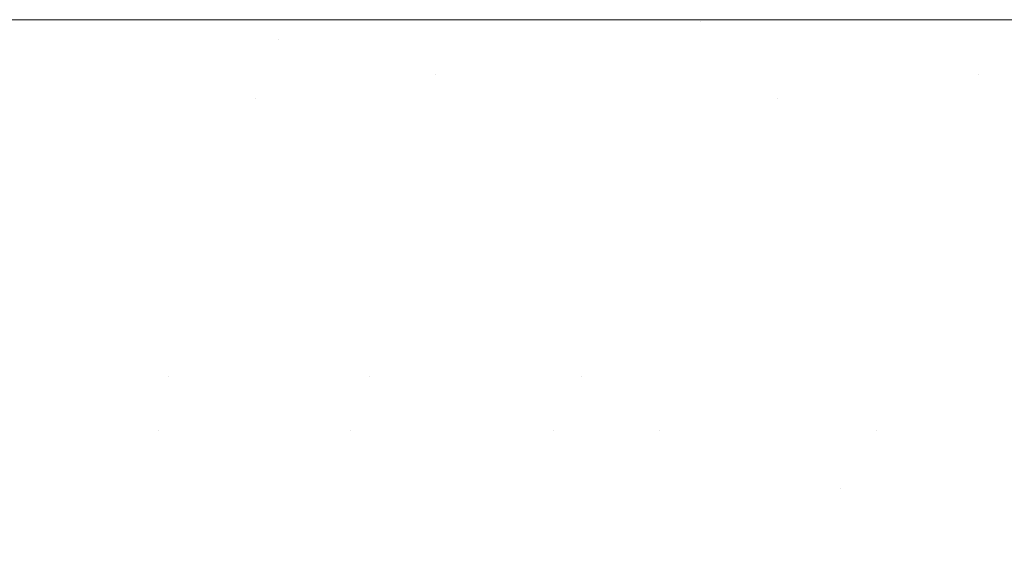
# Model space of a CAD drawing. Header units: centimetres. Extents: x -21.6 to 22.7, y 3.4 to 5.2.
# Tile 161 of 256: x -6.7392 to -6.7174, y 5.188 to 5.2002. Entities that reach past the tile are written whole.
import ezdxf

# ---------------------------------------------------------------- set-up
doc = ezdxf.new("R2010")
doc.units = ezdxf.units.CM
doc.header["$LTSCALE"] = 2.54
doc.layers.add('Lucido design-1', color=7, linetype='Continuous')

# ---------------------------------------------------------------- blocks, each defined once
blk = doc.blocks.new('Gruppo-4-1')
at = {"color": 7, "linetype": 'Continuous', "lineweight": 9}
for points, invisible_edges in [([(22.630348, 5.200144, -1872.31239), (-21.503423, 5.200212, -1872.315514), (-21.503423, 5.200178, -1872.313952)], 9), ([(22.630348, 5.200144, -1872.31239), (22.630348, 5.200212, -1872.315514), (-21.503423, 5.200212, -1872.315514)], 8), ([(-21.503423, 5.200212, -1872.315514), (7.752862, 5.200212, -1872.515514), (-6.625937, 5.200212, -1872.515514)], 9), ([(-6.625937, 5.200212, -1872.515514), (-6.629512, 5.200212, -1872.51556), (-21.503423, 5.200212, -1872.315514)], 10), ([(7.752862, 5.200212, -1872.515514), (-21.503423, 5.200212, -1872.315514), (22.630348, 5.200212, -1872.315514)], 9), ([(-6.629512, 5.200212, -1872.51556), (-6.635174, 5.200212, -1872.515823), (-21.503423, 5.200212, -1872.315514)], 10), ([(-6.635174, 5.200212, -1872.515823), (-6.640844, 5.200212, -1872.51632), (-21.503423, 5.200212, -1872.315514)], 10), ([(-6.640844, 5.200212, -1872.51632), (-6.646521, 5.200212, -1872.517053), (-21.503423, 5.200212, -1872.315514)], 10), ([(-6.646521, 5.200212, -1872.517053), (-6.647999, 5.200212, -1872.517306), (-6.652204, 5.200212, -1872.518027), (-21.503423, 5.200212, -1872.315514)], 12), ([(-6.652204, 5.200212, -1872.518027), (-6.657892, 5.200212, -1872.519244), (-21.503423, 5.200212, -1872.315514)], 10), ([(-6.657892, 5.200212, -1872.519244), (-6.663583, 5.200212, -1872.52071), (-21.503423, 5.200212, -1872.315514)], 10), ([(-6.663583, 5.200212, -1872.52071), (-6.669275, 5.200212, -1872.522431), (-21.503423, 5.200212, -1872.315514)], 10), ([(-6.669275, 5.200212, -1872.522431), (-6.674965, 5.200212, -1872.524411), (-21.503423, 5.200212, -1872.315514)], 10), ([(-6.674965, 5.200212, -1872.524411), (-6.68065, 5.200212, -1872.526658), (-21.503423, 5.200212, -1872.315514)], 10), ([(-6.68065, 5.200212, -1872.526658), (-6.686327, 5.200212, -1872.529179), (-21.503423, 5.200212, -1872.315514)], 10), ([(-6.686327, 5.200212, -1872.529179), (-6.69199, 5.200212, -1872.531982), (-21.503423, 5.200212, -1872.315514)], 10), ([(-6.69199, 5.200212, -1872.531982), (-6.697634, 5.200212, -1872.535074), (-21.503423, 5.200212, -1872.315514)], 10), ([(-6.697634, 5.200212, -1872.535074), (-6.703253, 5.200212, -1872.538464), (-21.503423, 5.200212, -1872.315514)], 10), ([(-6.703253, 5.200212, -1872.538464), (-6.708838, 5.200212, -1872.542161), (-21.503423, 5.200212, -1872.315514)], 10), ([(-6.708838, 5.200212, -1872.542161), (-6.714382, 5.200212, -1872.546174), (-21.503423, 5.200212, -1872.315514)], 10), ([(-6.714382, 5.200212, -1872.546174), (-6.719874, 5.200212, -1872.55051), (-21.503423, 5.200212, -1872.315514)], 10), ([(-21.503423, 5.200212, -1872.315514), (-6.735917, 5.200212, -1872.565546), (-6.741071, 5.200212, -1872.571254)], 9), ([(-6.719874, 5.200212, -1872.55051), (-6.725302, 5.200212, -1872.555179), (-21.503423, 5.200212, -1872.315514)], 10), ([(-6.725302, 5.200212, -1872.555179), (-6.730655, 5.200212, -1872.560189), (-21.503423, 5.200212, -1872.315514)], 10), ([(-6.730655, 5.200212, -1872.560189), (-6.735917, 5.200212, -1872.565546), (-21.503423, 5.200212, -1872.315514)], 10), ([(-21.503423, 5.200178, -1872.313952), (-21.503423, 5.200117, -1872.311152), (22.630348, 5.200117, -1872.311152), (22.630348, 5.200144, -1872.31239)], 10), ([(22.630348, 5.199831, -1872.306798), (22.630348, 5.200117, -1872.311152), (-21.503423, 5.200117, -1872.311152), (-21.503423, 5.199994, -1872.309272)], 10), ([(-6.724116, 5.200163, -1872.558013), (-6.749222, 5.200163, -1872.586061), (-6.741071, 5.200212, -1872.571254), (-6.735917, 5.200212, -1872.565546)], 11), ([(-6.724116, 5.200163, -1872.558013), (-6.722561, 5.200017, -1872.560509), (-6.747268, 5.200017, -1872.588113), (-6.749222, 5.200163, -1872.586061)], 15), ([(-6.735917, 5.200212, -1872.565546), (-6.730655, 5.200212, -1872.560189), (-6.724116, 5.200163, -1872.558013)], 10), ([(-6.730655, 5.200212, -1872.560189), (-6.725302, 5.200212, -1872.555179), (-6.724116, 5.200163, -1872.558013)], 10), ([(-6.724116, 5.200163, -1872.558013), (-6.725302, 5.200212, -1872.555179), (-6.719874, 5.200212, -1872.55051)], 9), ([(-6.719874, 5.200212, -1872.55051), (-6.714382, 5.200212, -1872.546174), (-6.710909, 5.200163, -1872.547264), (-6.724116, 5.200163, -1872.558013)], 14), ([(-6.710909, 5.200163, -1872.547264), (-6.709563, 5.200017, -1872.54993), (-6.722561, 5.200017, -1872.560509), (-6.724116, 5.200163, -1872.558013)], 15), ([(-21.503423, 5.199994, -1872.309272), (-21.503423, 5.199831, -1872.306798), (22.630348, 5.199831, -1872.306798)], 10), ([(-6.747268, 5.200017, -1872.588113), (-6.722561, 5.200017, -1872.560509), (-6.733478, 5.199774, -1872.575499)], 11), ([(-6.733478, 5.199774, -1872.575499), (-6.74532, 5.199774, -1872.590158), (-6.747268, 5.200017, -1872.588113)], 11), ([(-6.722561, 5.200017, -1872.560509), (-6.721009, 5.199774, -1872.562998), (-6.733478, 5.199774, -1872.575499)], 11), ([(-6.721009, 5.199774, -1872.562998), (-6.722561, 5.200017, -1872.560509), (-6.709563, 5.200017, -1872.54993), (-6.70822, 5.199774, -1872.552588)], 15), ([(22.630348, 5.199356, -1872.302461), (22.630348, 5.199831, -1872.306798), (-21.503423, 5.199831, -1872.306798), (-21.503423, 5.199592, -1872.304612)], 10), ([(-6.731731, 5.199434, -1872.577773), (-6.743381, 5.199434, -1872.592194), (-6.74532, 5.199774, -1872.590158), (-6.733478, 5.199774, -1872.575499)], 15), ([(-6.733478, 5.199774, -1872.575499), (-6.721009, 5.199774, -1872.562998), (-6.719465, 5.199434, -1872.565475), (-6.731731, 5.199434, -1872.577773)], 15), ([(-6.70822, 5.199774, -1872.552588), (-6.706884, 5.199434, -1872.555235), (-6.719465, 5.199434, -1872.565475), (-6.721009, 5.199774, -1872.562998)], 15), ([(-21.503423, 5.199592, -1872.304612), (-21.503423, 5.199356, -1872.302461), (22.630348, 5.199356, -1872.302461)], 10), ([(22.630348, 5.198693, -1872.298149), (22.630348, 5.199356, -1872.302461), (-21.503423, 5.199356, -1872.302461), (-21.503423, 5.198976, -1872.299987)], 10), ([(-6.741453, 5.198999, -1872.594219), (-6.743381, 5.199434, -1872.592194), (-6.731731, 5.199434, -1872.577773), (-6.729994, 5.198999, -1872.580035)], 15), ([(-6.729994, 5.198999, -1872.580035), (-6.731731, 5.199434, -1872.577773), (-6.719465, 5.199434, -1872.565475), (-6.71793, 5.198999, -1872.567938)], 15), ([(-6.71793, 5.198999, -1872.567938), (-6.719465, 5.199434, -1872.565475), (-6.706884, 5.199434, -1872.555235), (-6.705555, 5.198999, -1872.557866)], 15), ([(-21.503423, 5.198976, -1872.299987), (-21.503423, 5.198693, -1872.298149), (22.630348, 5.198693, -1872.298149)], 10), ([(-6.733999, 5.19847, -1872.588996), (-6.741453, 5.198999, -1872.594219), (-6.729994, 5.198999, -1872.580035)], 11), ([(-6.733999, 5.19847, -1872.588996), (-6.739539, 5.19847, -1872.596229), (-6.741453, 5.198999, -1872.594219)], 11), ([(-6.729994, 5.198999, -1872.580035), (-6.72827, 5.19847, -1872.582279), (-6.733999, 5.19847, -1872.588996)], 11), ([(-6.722393, 5.19847, -1872.576077), (-6.729994, 5.198999, -1872.580035), (-6.71793, 5.198999, -1872.567938)], 11), ([(-6.722393, 5.19847, -1872.576077), (-6.72827, 5.19847, -1872.582279), (-6.729994, 5.198999, -1872.580035)], 11), ([(-6.71793, 5.198999, -1872.567938), (-6.716405, 5.19847, -1872.570383), (-6.722393, 5.19847, -1872.576077)], 11), ([(-6.705555, 5.198999, -1872.557866), (-6.704236, 5.19847, -1872.560478), (-6.716405, 5.19847, -1872.570383), (-6.71793, 5.198999, -1872.567938)], 15), ([(22.630348, 5.197842, -1872.29387), (22.630348, 5.198693, -1872.298149), (-21.503423, 5.198693, -1872.298149), (-21.503423, 5.198149, -1872.295413)], 10), ([(-6.74485, 5.19847, -1872.603973), (-6.739539, 5.19847, -1872.596229), (-6.737642, 5.197848, -1872.598221), (-6.742864, 5.197848, -1872.605835)], 15), ([(-6.732194, 5.197848, -1872.591109), (-6.737642, 5.197848, -1872.598221), (-6.739539, 5.19847, -1872.596229), (-6.733999, 5.19847, -1872.588996)], 15), ([(-6.733999, 5.19847, -1872.588996), (-6.72827, 5.19847, -1872.582279), (-6.726561, 5.197848, -1872.584504), (-6.732194, 5.197848, -1872.591109)], 15), ([(-6.720782, 5.197848, -1872.578406), (-6.726561, 5.197848, -1872.584504), (-6.72827, 5.19847, -1872.582279), (-6.722393, 5.19847, -1872.576077)], 15), ([(-6.722393, 5.19847, -1872.576077), (-6.716405, 5.19847, -1872.570383), (-6.714895, 5.197848, -1872.572807), (-6.720782, 5.197848, -1872.578406)], 15), ([(-21.503423, 5.198149, -1872.295413), (-21.503423, 5.197842, -1872.29387), (22.630348, 5.197842, -1872.29387)], 10), ([(22.630348, 5.197842, -1872.29387), (-21.503423, 5.197842, -1872.29387), (-21.503423, 5.196805, -1872.289632), (22.630348, 5.196805, -1872.289632)], 5), ([(-6.742864, 5.197848, -1872.605835), (-6.737642, 5.197848, -1872.598221), (-6.735764, 5.197135, -1872.600193), (-6.740898, 5.197135, -1872.607679)], 15), ([(-6.730408, 5.197135, -1872.593201), (-6.735764, 5.197135, -1872.600193), (-6.737642, 5.197848, -1872.598221), (-6.732194, 5.197848, -1872.591109)], 15), ([(-6.732194, 5.197848, -1872.591109), (-6.726561, 5.197848, -1872.584504), (-6.724869, 5.197135, -1872.586707), (-6.730408, 5.197135, -1872.593201)], 15), ([(-6.719188, 5.197135, -1872.580711), (-6.724869, 5.197135, -1872.586707), (-6.726561, 5.197848, -1872.584504), (-6.720782, 5.197848, -1872.578406)], 15), ([(-6.720782, 5.197848, -1872.578406), (-6.714895, 5.197848, -1872.572807), (-6.713399, 5.197135, -1872.575206), (-6.719188, 5.197135, -1872.580711)], 15), ([(-6.738955, 5.196334, -1872.609502), (-6.743744, 5.196334, -1872.617339), (-6.745769, 5.197135, -1872.615651), (-6.740898, 5.197135, -1872.607679)], 15), ([(-6.740898, 5.197135, -1872.607679), (-6.735764, 5.197135, -1872.600193), (-6.733907, 5.196334, -1872.602142), (-6.738955, 5.196334, -1872.609502)], 15), ([(-6.728642, 5.196334, -1872.595268), (-6.733907, 5.196334, -1872.602142), (-6.735764, 5.197135, -1872.600193), (-6.730408, 5.197135, -1872.593201)], 15), ([(-6.730408, 5.197135, -1872.593201), (-6.724869, 5.197135, -1872.586707), (-6.723197, 5.196334, -1872.588884), (-6.728642, 5.196334, -1872.595268)], 15), ([(-6.717612, 5.196334, -1872.582989), (-6.723197, 5.196334, -1872.588884), (-6.724869, 5.197135, -1872.586707), (-6.719188, 5.197135, -1872.580711)], 15), ([(-6.719188, 5.197135, -1872.580711), (-6.713399, 5.197135, -1872.575206), (-6.711921, 5.196334, -1872.577578), (-6.717612, 5.196334, -1872.582989)], 15), ([(22.630348, 5.195584, -1872.285443), (22.630348, 5.196805, -1872.289632), (-21.503423, 5.196805, -1872.289632), (-21.503423, 5.196312, -1872.287941)], 10), ([(-21.503423, 5.196312, -1872.287941), (-21.503423, 5.195584, -1872.285443), (22.630348, 5.195584, -1872.285443)], 10), ([(-6.737037, 5.195446, -1872.611301), (-6.741745, 5.195446, -1872.619005), (-6.743744, 5.196334, -1872.617339), (-6.738955, 5.196334, -1872.609502)], 15), ([(-6.738955, 5.196334, -1872.609502), (-6.733907, 5.196334, -1872.602142), (-6.732075, 5.195446, -1872.604065), (-6.737037, 5.195446, -1872.611301)], 15), ([(-6.726899, 5.195446, -1872.597308), (-6.732075, 5.195446, -1872.604065), (-6.733907, 5.196334, -1872.602142), (-6.728642, 5.196334, -1872.595268)], 15), ([(-6.728642, 5.196334, -1872.595268), (-6.723197, 5.196334, -1872.588884), (-6.721547, 5.195446, -1872.591033), (-6.726899, 5.195446, -1872.597308)], 15), ([(-6.716056, 5.195446, -1872.585238), (-6.721547, 5.195446, -1872.591033), (-6.723197, 5.196334, -1872.588884), (-6.717612, 5.196334, -1872.582989)], 15), ([(-6.717612, 5.196334, -1872.582989), (-6.711921, 5.196334, -1872.577578), (-6.710462, 5.195446, -1872.579918), (-6.716056, 5.195446, -1872.585238)], 15), ([(22.630348, 5.194181, -1872.281312), (22.630348, 5.195584, -1872.285443), (-21.503423, 5.195584, -1872.285443), (-21.503423, 5.194947, -1872.283569)], 10), ([(-6.735147, 5.194473, -1872.613074), (-6.739775, 5.194473, -1872.620646), (-6.741745, 5.195446, -1872.619005), (-6.737037, 5.195446, -1872.611301)], 15), ([(-6.737037, 5.195446, -1872.611301), (-6.732075, 5.195446, -1872.604065), (-6.73027, 5.194473, -1872.605961), (-6.735147, 5.194473, -1872.613074)], 15), ([(-6.725182, 5.194473, -1872.599319), (-6.73027, 5.194473, -1872.605961), (-6.732075, 5.195446, -1872.604065), (-6.726899, 5.195446, -1872.597308)], 15), ([(-6.726899, 5.195446, -1872.597308), (-6.721547, 5.195446, -1872.591033), (-6.719921, 5.194473, -1872.59315), (-6.725182, 5.194473, -1872.599319)], 15), ([(-6.714523, 5.194473, -1872.587454), (-6.719921, 5.194473, -1872.59315), (-6.721547, 5.195446, -1872.591033), (-6.716056, 5.195446, -1872.585238)], 15), ([(-21.503423, 5.194947, -1872.283569), (-21.503423, 5.194181, -1872.281312), (22.630348, 5.194181, -1872.281312)], 10), ([(-6.744113, 5.194473, -1872.628665), (-6.739775, 5.194473, -1872.620646), (-6.737836, 5.19342, -1872.622262), (-6.742101, 5.19342, -1872.630144)], 15), ([(-6.733287, 5.19342, -1872.614818), (-6.737836, 5.19342, -1872.622262), (-6.739775, 5.194473, -1872.620646), (-6.735147, 5.194473, -1872.613074)], 15), ([(-6.735147, 5.194473, -1872.613074), (-6.73027, 5.194473, -1872.605961), (-6.728493, 5.19342, -1872.607827), (-6.733287, 5.19342, -1872.614818)], 15), ([(-6.723491, 5.19342, -1872.601298), (-6.728493, 5.19342, -1872.607827), (-6.73027, 5.194473, -1872.605961), (-6.725182, 5.194473, -1872.599319)], 15), ([(-6.725182, 5.194473, -1872.599319), (-6.719921, 5.194473, -1872.59315), (-6.71832, 5.19342, -1872.595234), (-6.723491, 5.19342, -1872.601298)], 15), ([(-6.713014, 5.19342, -1872.589635), (-6.71832, 5.19342, -1872.595234), (-6.719921, 5.194473, -1872.59315), (-6.714523, 5.194473, -1872.587454)], 15), ([(22.630348, 5.1926, -1872.277246), (22.630348, 5.194181, -1872.281312), (-21.503423, 5.194181, -1872.281312), (-21.503423, 5.193397, -1872.279296)], 10), ([(-21.503423, 5.193397, -1872.279296), (-21.503423, 5.1926, -1872.277246), (22.630348, 5.1926, -1872.277246)], 10), ([(-6.740122, 5.192287, -1872.631598), (-6.742101, 5.19342, -1872.630144), (-6.737836, 5.19342, -1872.622262), (-6.73593, 5.192287, -1872.62385)], 15), ([(-6.73593, 5.192287, -1872.62385), (-6.737836, 5.19342, -1872.622262), (-6.733287, 5.19342, -1872.614818), (-6.731459, 5.192287, -1872.616533)], 15), ([(-6.731459, 5.192287, -1872.616533), (-6.733287, 5.19342, -1872.614818), (-6.728493, 5.19342, -1872.607827), (-6.726746, 5.192287, -1872.609661)], 15), ([(-6.726746, 5.192287, -1872.609661), (-6.728493, 5.19342, -1872.607827), (-6.723491, 5.19342, -1872.601298), (-6.72183, 5.192287, -1872.603243)], 15), ([(-6.72183, 5.192287, -1872.603243), (-6.723491, 5.19342, -1872.601298), (-6.71832, 5.19342, -1872.595234), (-6.716747, 5.192287, -1872.597283)], 15), ([(-6.716747, 5.192287, -1872.597283), (-6.71832, 5.19342, -1872.595234), (-6.713014, 5.19342, -1872.589635), (-6.711531, 5.192287, -1872.591779)], 15), ([(22.630348, 5.190843, -1872.273252), (22.630348, 5.1926, -1872.277246), (-21.503423, 5.1926, -1872.277246), (-21.503423, 5.19167, -1872.275133)], 10), ([(-6.740122, 5.192287, -1872.631598), (-6.738181, 5.191079, -1872.633025), (-6.740127, 5.191079, -1872.636986)], 11), ([(-6.736158, 5.191079, -1872.629165), (-6.740122, 5.192287, -1872.631598), (-6.73593, 5.192287, -1872.62385)], 11), ([(-6.736158, 5.191079, -1872.629165), (-6.738181, 5.191079, -1872.633025), (-6.740122, 5.192287, -1872.631598)], 11), ([(-6.73593, 5.192287, -1872.62385), (-6.734061, 5.191079, -1872.625408), (-6.736158, 5.191079, -1872.629165)], 11), ([(-6.731895, 5.191079, -1872.621758), (-6.73593, 5.192287, -1872.62385), (-6.731459, 5.192287, -1872.616533)], 11), ([(-6.731895, 5.191079, -1872.621758), (-6.734061, 5.191079, -1872.625408), (-6.73593, 5.192287, -1872.62385)], 11), ([(-6.731459, 5.192287, -1872.616533), (-6.729665, 5.191079, -1872.618216), (-6.731895, 5.191079, -1872.621758)], 11), ([(-6.727376, 5.191079, -1872.614783), (-6.731459, 5.192287, -1872.616533), (-6.726746, 5.192287, -1872.609661)], 11), ([(-6.727376, 5.191079, -1872.614783), (-6.729665, 5.191079, -1872.618216), (-6.731459, 5.192287, -1872.616533)], 11), ([(-6.726746, 5.192287, -1872.609661), (-6.725033, 5.191079, -1872.611461), (-6.727376, 5.191079, -1872.614783)], 11), ([(-6.72183, 5.192287, -1872.603243), (-6.7202, 5.191079, -1872.605152), (-6.725033, 5.191079, -1872.611461), (-6.726746, 5.192287, -1872.609661)], 15), ([(-6.716747, 5.192287, -1872.597283), (-6.715203, 5.191079, -1872.599293), (-6.7202, 5.191079, -1872.605152), (-6.72183, 5.192287, -1872.603243)], 15), ([(-21.503423, 5.19167, -1872.275133), (-21.503423, 5.190843, -1872.273252), (22.630348, 5.190843, -1872.273252)], 10), ([(-6.738192, 5.189798, -1872.638316), (-6.740023, 5.189798, -1872.642307), (-6.74199, 5.191079, -1872.641044), (-6.740127, 5.191079, -1872.636986)], 15), ([(-6.740127, 5.191079, -1872.636986), (-6.738181, 5.191079, -1872.633025), (-6.736279, 5.189798, -1872.634423), (-6.738192, 5.189798, -1872.638316)], 15), ([(-6.734289, 5.189798, -1872.630628), (-6.736279, 5.189798, -1872.634423), (-6.738181, 5.191079, -1872.633025), (-6.736158, 5.191079, -1872.629165)], 15), ([(-6.736158, 5.191079, -1872.629165), (-6.734061, 5.191079, -1872.625408), (-6.732228, 5.189798, -1872.626936), (-6.734289, 5.189798, -1872.630628)], 15), ([(-6.730099, 5.189798, -1872.623347), (-6.732228, 5.189798, -1872.626936), (-6.734061, 5.191079, -1872.625408), (-6.731895, 5.191079, -1872.621758)], 15), ([(-6.731895, 5.191079, -1872.621758), (-6.729665, 5.191079, -1872.618216), (-6.727907, 5.189798, -1872.619865), (-6.730099, 5.189798, -1872.623347)], 15), ([(-6.725657, 5.189798, -1872.61649), (-6.727907, 5.189798, -1872.619865), (-6.729665, 5.191079, -1872.618216), (-6.727376, 5.191079, -1872.614783)], 15), ([(-6.727376, 5.191079, -1872.614783), (-6.725033, 5.191079, -1872.611461), (-6.723353, 5.189798, -1872.613224), (-6.725657, 5.189798, -1872.61649)], 15), ([(-6.721, 5.189798, -1872.610068), (-6.725033, 5.191079, -1872.611461), (-6.7202, 5.191079, -1872.605152)], 11), ([(-6.721, 5.189798, -1872.610068), (-6.723353, 5.189798, -1872.613224), (-6.725033, 5.191079, -1872.611461)], 11), ([(-6.7202, 5.191079, -1872.605152), (-6.718602, 5.189798, -1872.607022), (-6.721, 5.189798, -1872.610068)], 11), ([(-6.716164, 5.189798, -1872.604087), (-6.7202, 5.191079, -1872.605152), (-6.715203, 5.191079, -1872.599293)], 11), ([(-6.716164, 5.189798, -1872.604087), (-6.718602, 5.189798, -1872.607022), (-6.7202, 5.191079, -1872.605152)], 11), ([(22.630348, 5.188913, -1872.269339), (22.630348, 5.190843, -1872.273252), (-21.503423, 5.190843, -1872.273252), (-21.503423, 5.189777, -1872.27109)], 10), ([(-21.503423, 5.189777, -1872.27109), (-21.503423, 5.188913, -1872.269339), (22.630348, 5.188913, -1872.269339)], 10), ([(-6.741769, 5.189798, -1872.64639), (-6.740023, 5.189798, -1872.642307), (-6.738098, 5.188447, -1872.643542), (-6.739815, 5.188447, -1872.647556)], 15), ([(-6.736298, 5.188447, -1872.639619), (-6.738098, 5.188447, -1872.643542), (-6.740023, 5.189798, -1872.642307), (-6.738192, 5.189798, -1872.638316)], 15), ([(-6.738192, 5.189798, -1872.638316), (-6.736279, 5.189798, -1872.634423), (-6.734417, 5.188447, -1872.635791), (-6.736298, 5.188447, -1872.639619)], 15), ([(-6.732461, 5.188447, -1872.63206), (-6.734417, 5.188447, -1872.635791), (-6.736279, 5.189798, -1872.634423), (-6.734289, 5.189798, -1872.630628)], 15), ([(-6.734289, 5.189798, -1872.630628), (-6.732228, 5.189798, -1872.626936), (-6.730435, 5.188447, -1872.62843), (-6.732461, 5.188447, -1872.63206)], 15), ([(-6.728342, 5.188447, -1872.624902), (-6.730435, 5.188447, -1872.62843), (-6.732228, 5.189798, -1872.626936), (-6.730099, 5.189798, -1872.623347)], 15), ([(-6.730099, 5.189798, -1872.623347), (-6.727907, 5.189798, -1872.619865), (-6.726187, 5.188447, -1872.621479), (-6.728342, 5.188447, -1872.624902)], 15), ([(-6.723975, 5.188447, -1872.618161), (-6.726187, 5.188447, -1872.621479), (-6.727907, 5.189798, -1872.619865), (-6.725657, 5.189798, -1872.61649)], 15), ([(-6.725657, 5.189798, -1872.61649), (-6.723353, 5.189798, -1872.613224), (-6.72171, 5.188447, -1872.61495), (-6.723975, 5.188447, -1872.618161)], 15), ([(-6.719396, 5.188447, -1872.611847), (-6.72171, 5.188447, -1872.61495), (-6.723353, 5.189798, -1872.613224), (-6.721, 5.189798, -1872.610068)], 15), ([(-6.721, 5.189798, -1872.610068), (-6.718602, 5.189798, -1872.607022), (-6.717039, 5.188447, -1872.608853), (-6.719396, 5.188447, -1872.611847)], 15), ([(-6.714642, 5.188447, -1872.605967), (-6.717039, 5.188447, -1872.608853), (-6.718602, 5.189798, -1872.607022), (-6.716164, 5.189798, -1872.604087)], 15), ([(22.630348, 5.187023, -1872.265894), (22.630348, 5.188913, -1872.269339), (-21.503423, 5.188913, -1872.269339), (-21.503423, 5.187727, -1872.267176)], 10), ([(-6.737905, 5.187031, -1872.648696), (-6.739506, 5.187031, -1872.652729), (-6.741443, 5.188447, -1872.651658), (-6.739815, 5.188447, -1872.647556)], 15), ([(-6.739815, 5.188447, -1872.647556), (-6.738098, 5.188447, -1872.643542), (-6.736217, 5.187031, -1872.644749), (-6.737905, 5.187031, -1872.648696)], 15), ([(-6.734447, 5.187031, -1872.640892), (-6.736217, 5.187031, -1872.644749), (-6.738098, 5.188447, -1872.643542), (-6.736298, 5.188447, -1872.639619)], 15), ([(-6.736298, 5.188447, -1872.639619), (-6.734417, 5.188447, -1872.635791), (-6.732598, 5.187031, -1872.637128), (-6.734447, 5.187031, -1872.640892)], 15), ([(-6.730675, 5.187031, -1872.63346), (-6.732598, 5.187031, -1872.637128), (-6.734417, 5.188447, -1872.635791), (-6.732461, 5.188447, -1872.63206)], 15), ([(-6.732461, 5.188447, -1872.63206), (-6.730435, 5.188447, -1872.62843), (-6.728682, 5.187031, -1872.629891), (-6.730675, 5.187031, -1872.63346)], 15), ([(-6.726624, 5.187031, -1872.626422), (-6.728682, 5.187031, -1872.629891), (-6.730435, 5.188447, -1872.62843), (-6.728342, 5.188447, -1872.624902)], 15), ([(-6.728342, 5.188447, -1872.624902), (-6.726187, 5.188447, -1872.621479), (-6.724506, 5.187031, -1872.623056), (-6.726624, 5.187031, -1872.626422)], 15), ([(-6.72233, 5.187031, -1872.619793), (-6.724506, 5.187031, -1872.623056), (-6.726187, 5.188447, -1872.621479), (-6.723975, 5.188447, -1872.618161)], 15), ([(-6.723975, 5.188447, -1872.618161), (-6.72171, 5.188447, -1872.61495), (-6.720103, 5.187031, -1872.616636), (-6.72233, 5.187031, -1872.619793)], 15), ([(-6.717829, 5.187031, -1872.613586), (-6.720103, 5.187031, -1872.616636), (-6.72171, 5.188447, -1872.61495), (-6.719396, 5.188447, -1872.611847)], 15), ([(-6.719396, 5.188447, -1872.611847), (-6.717039, 5.188447, -1872.608853), (-6.715511, 5.187031, -1872.610641), (-6.717829, 5.187031, -1872.613586)], 15)]:
    blk.add_3dface(points, dxfattribs=dict(at, invisible_edges=invisible_edges))
blk = doc.blocks.new('Gruppo-5-1')
at = {"color": 7}
blk.add_blockref('Gruppo-4-1', (0, 0), dxfattribs=at)

msp = doc.modelspace()

# ---------------------------------------------------------------- block references
at = {"layer": 'Lucido design-1', "color": 7}
msp.add_blockref('Gruppo-5-1', (0, 0), dxfattribs=at)

doc.saveas('drawing.dxf')
